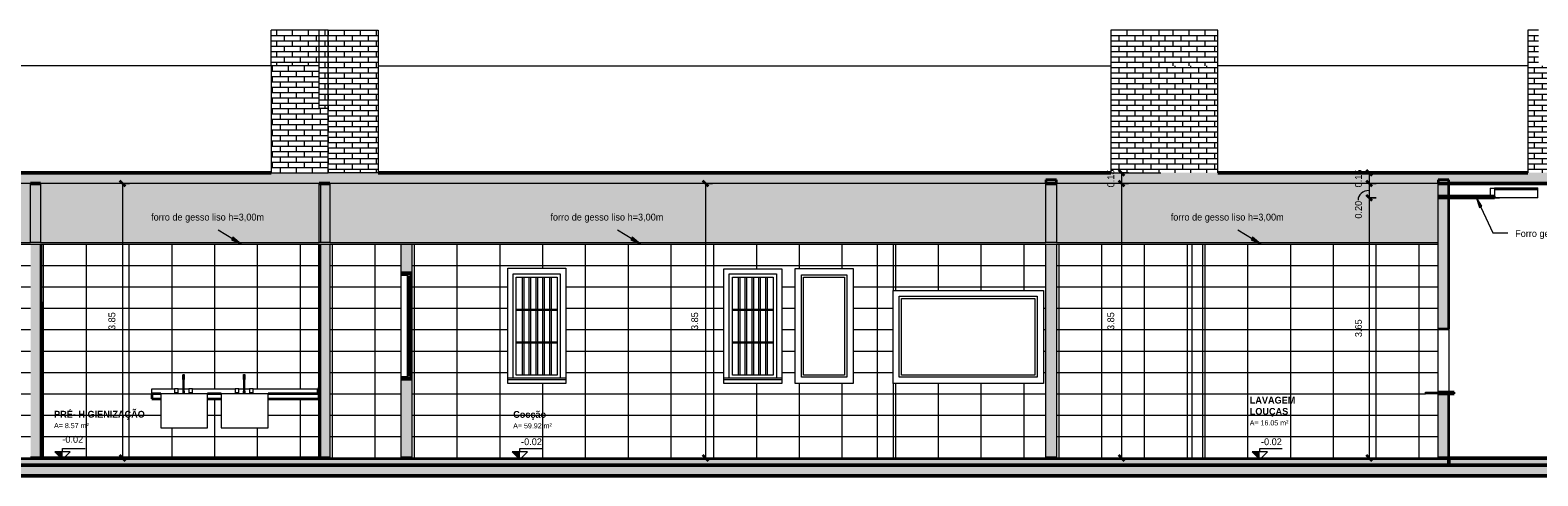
# Model space of a CAD drawing. Header units: metres. Extents: x -29 to 486, y -1 to 6.
# Tile 145 of 165: x 184 to 205, y 0 to 6. Entities that reach past the tile are written whole.
import ezdxf

# ---------------------------------------------------------------- set-up
doc = ezdxf.new("R2010")
doc.units = ezdxf.units.M
for name, color, linetype, lineweight in [('A-ANNO-DIMS', 4, 'Continuous', 18), ('A-ANNO-DIMS-50', 211, 'Continuous', 9), ('A-AREA-IDEN', 2, 'Continuous', 9), ('A-CLNG', 13, 'Continuous', 18), ('A-CLNG-PATT', 13, 'Continuous', 35), ('A-DETL', 90, 'Continuous', 18), ('A-DETL-GENF', 92, 'Continuous', 18), ('A-DETL-THIN', 151, 'Continuous', 18), ('A-DOOR', 31, 'Continuous', 18), ('A-DOOR-FRAM', 31, 'Continuous', 18), ('A-FLOR', 192, 'Continuous', 18), ('A-FLOR-MCUT', 51, 'Continuous', 18), ('A-FLOR-PATT', 8, 'Continuous', 50), ('A-GENM', 13, 'Continuous', 18), ('A-GLAZ', 151, 'Continuous', 18), ('A-WALL', 113, 'Continuous', 18), ('A-WALL-PATT', 111, 'Continuous', 35), ('E-LITE-EQPM', 33, 'Continuous', 9), ('G-ANNO-DIMS', 111, 'Continuous', 9), ('G-ANNO-TEXT', 231, 'Continuous', 9), ('P-SANR-FIXT', 6, 'Continuous', 18)]:
    doc.layers.add(name, color=color, linetype=linetype, lineweight=lineweight)
doc.styles.add('Century Gothic', font='GOTHIC.TTF', dxfattribs={"height": 0.071856})
doc.styles.add('Century Gothic_1', font='GOTHIC.TTF', dxfattribs={"height": 0.095807})
doc.styles.add('Century Gothic_B', font='GOTHICB.TTF', dxfattribs={"height": 0.095741})
doc.dimstyles.new('Diagonal_-_2MM_Century_Gothic_-_M_2', dxfattribs={"dimscale": 0.3048, "dimtxt": 0.1, "dimasz": 0.246063, "dimexe": 0.032808, "dimexo": 0.0625, "dimgap": 0.246063, "dimtad": 1, "dimrnd": 0.01, "dimzin": 0, "dimdsep": 46, "dimtxsty": 'Century Gothic_1', "dimblk1": 'OBLIQUE', "dimblk2": 'OBLIQUE', "dimsah": 1, "dimcen": 0.09, "dimdle": 0.032808, "dimazin": 0, "dimtfac": 1, "dimtdec": 4, "dimtix": 1, "dimtmove": 0, "dimatfit": 3, "dimfxl": 0.328084, "dimfxlon": 1, "dimtvp": 1, "dimtolj": 1, "dimtzin": 0, "dimarcsym": 2})
doc.dimstyles.new('Diagonal_-_2MM_Century_Gothic_-_M_2_1', dxfattribs={"dimscale": 0.3048, "dimtxt": 0.1, "dimasz": 0.246063, "dimexe": 0.032808, "dimexo": 0.0625, "dimgap": 0.246063, "dimtad": 1, "dimrnd": 0.01, "dimzin": 0, "dimdsep": 46, "dimtxsty": 'Century Gothic_1', "dimblk1": 'OBLIQUE', "dimblk2": 'OBLIQUE', "dimsah": 1, "dimcen": 0.09, "dimdle": 0.032808, "dimazin": 0, "dimtfac": 1, "dimtdec": 4, "dimtix": 1, "dimtmove": 1, "dimatfit": 3, "dimfxl": 0.328084, "dimfxlon": 1, "dimtvp": 1, "dimtolj": 1, "dimtzin": 0, "dimarcsym": 2})
pattern_1 = [(0, (-13.215, 0), (0, 0.075), []), (90, (-13.215, 0), (-0.112, 0.075), [0.075, -0.075])]
pattern_2 = [(0, (4.536, 3.3), (0, 0.3), []), (90, (4.536, 3.3), (-0.6, 4e-17), [])]
pattern_3 = [(0, (4.536, 2.85), (0, 0.075), []), (90, (4.536, 2.85), (-0.112, 0.075), [0.075, -0.075])]

# ---------------------------------------------------------------- blocks, each defined once
blk = doc.blocks.new('Luminária comercial - Parabólica quadrada - 0600x0600 mm_2 Lâmpadas_ - 120V-V109-Corte DD')
at = {"layer": 'E-LITE-EQPM', "lineweight": 18}
for p, q in [((27.006, 3.79), (27.615, 3.79)), ((27.006, 3.79), (27.006, 3.764)), ((27.006, 3.764), (27.615, 3.764)), ((27.006, 3.764), (27.006, 3.65)), ((27.615, 3.764), (27.006, 3.764)), ((27.615, 3.65), (27.006, 3.65)), ((27.615, 3.764), (27.615, 3.79)), ((27.615, 3.65), (27.615, 3.764))]:
    blk.add_line(p, q, dxfattribs=at)
blk = doc.blocks.new('Iluminação embutida - Simples - 160 x 160 x 136mm-2090360-Corte DD')
at = {"layer": 'E-LITE-EQPM', "lineweight": 18}
for p, q in [((3.778, 3.65), (3.778, 3.645)), ((3.938, 3.645), (3.778, 3.645)), ((3.806, 3.784), (3.806, 3.67)), ((3.806, 3.784), (3.866, 3.784)), ((3.808, 3.786), (3.808, 3.784)), ((3.808, 3.786), (3.866, 3.786)), ((3.938, 3.645), (3.938, 3.65))]:
    blk.add_line(p, q, dxfattribs=at)
blk = doc.blocks.new('Casement w Mullions-Number_0002 - _JANELA 2-2379083-Corte DD')
at = {"layer": 'A-GLAZ'}
for p, q in [((-4.483, 2.268), (-2.546, 2.268)), ((-4.483, 1.132), (-4.483, 2.268)), ((-4.451, 2.236), (-2.578, 2.236)), ((-4.451, 1.163), (-4.451, 2.236)), ((-2.578, 2.236), (-2.578, 1.163)), ((-2.546, 2.268), (-2.546, 1.132)), ((-2.546, 1.132), (-4.483, 1.132)), ((-2.578, 1.163), (-4.451, 1.163))]:
    blk.add_line(p, q, dxfattribs=at)
blk = doc.blocks.new('M_Sink Kitchen-Single - 760 x 535mm-2580743-Corte DD')
at = {"layer": 'P-SANR-FIXT'}
for p, q in [((-13.678, 1.1), (-13.678, 0.938)), ((-13.678, 1.1), (-13.678, 1.065)), ((-13.668, 1.065), (-13.677, 1.065)), ((-13.659, 1.065), (-13.668, 1.065)), ((-13.659, 0.938), (-13.659, 1.1)), ((-13.659, 1.065), (-13.659, 1.1)), ((-13.988, 0.9), (-13.988, 0.423)), ((-13.931, 0.9), (-13.988, 0.9)), ((-13.389, 0.9), (-13.931, 0.9)), ((-13.794, 0.976), (-13.794, 0.913)), ((-13.794, 0.976), (-13.743, 0.976)), ((-13.743, 0.913), (-13.794, 0.913)), ((-13.743, 0.913), (-13.743, 0.976)), ((-13.681, 0.938), (-13.681, 0.913)), ((-13.681, 0.938), (-13.656, 0.938)), ((-13.656, 0.913), (-13.681, 0.913)), ((-13.656, 0.913), (-13.656, 0.938)), ((-13.594, 0.976), (-13.594, 0.913)), ((-13.594, 0.976), (-13.543, 0.976)), ((-13.543, 0.913), (-13.594, 0.913)), ((-13.543, 0.913), (-13.543, 0.976)), ((-13.332, 0.9), (-13.389, 0.9)), ((-13.332, 0.423), (-13.332, 0.9)), ((-13.988, 0.423), (-13.931, 0.423)), ((-13.931, 0.423), (-13.389, 0.423)), ((-13.389, 0.423), (-13.332, 0.423))]:
    blk.add_line(p, q, dxfattribs=at)
at = {"layer": 'P-SANR-FIXT', "flags": 128}
for points in [[(-13.678, 1.164), (-13.678, 1.164), (-13.678, 1.164), (-13.678, 1.165), (-13.678, 1.165), (-13.678, 1.165), (-13.677, 1.166), (-13.677, 1.166), (-13.677, 1.167), (-13.677, 1.167), (-13.677, 1.167), (-13.677, 1.168), (-13.677, 1.168), (-13.676, 1.168), (-13.676, 1.169), (-13.676, 1.169), (-13.676, 1.169), (-13.676, 1.17), (-13.675, 1.17), (-13.675, 1.17), (-13.675, 1.17), (-13.675, 1.171), (-13.674, 1.171), (-13.674, 1.171), (-13.674, 1.171), (-13.673, 1.172), (-13.673, 1.172), (-13.673, 1.172), (-13.672, 1.172), (-13.672, 1.172), (-13.672, 1.172), (-13.671, 1.173), (-13.671, 1.173), (-13.671, 1.173), (-13.67, 1.173), (-13.67, 1.173), (-13.669, 1.173), (-13.669, 1.173), (-13.669, 1.173), (-13.668, 1.173), (-13.668, 1.173)], [(-13.678, 1.1), (-13.678, 1.103), (-13.678, 1.105), (-13.678, 1.108), (-13.678, 1.11), (-13.678, 1.113), (-13.678, 1.115), (-13.678, 1.118), (-13.678, 1.12), (-13.678, 1.122), (-13.678, 1.125), (-13.678, 1.127), (-13.678, 1.129), (-13.678, 1.132), (-13.678, 1.134), (-13.678, 1.136), (-13.678, 1.138), (-13.678, 1.14), (-13.678, 1.142), (-13.678, 1.144), (-13.678, 1.146), (-13.678, 1.147), (-13.678, 1.149), (-13.678, 1.151), (-13.678, 1.152), (-13.678, 1.153), (-13.678, 1.155), (-13.678, 1.156), (-13.678, 1.157), (-13.678, 1.158), (-13.678, 1.159), (-13.678, 1.16), (-13.678, 1.161), (-13.678, 1.162), (-13.678, 1.162), (-13.678, 1.163), (-13.678, 1.163), (-13.678, 1.163), (-13.678, 1.163), (-13.678, 1.164), (-13.678, 1.164)], [(-13.678, 1.164), (-13.678, 1.163), (-13.678, 1.163), (-13.678, 1.163), (-13.678, 1.163), (-13.678, 1.162), (-13.678, 1.162), (-13.678, 1.161), (-13.678, 1.16), (-13.678, 1.159), (-13.678, 1.159), (-13.678, 1.157), (-13.678, 1.156), (-13.678, 1.155), (-13.678, 1.154), (-13.678, 1.152), (-13.678, 1.151), (-13.678, 1.149), (-13.678, 1.148), (-13.678, 1.146), (-13.678, 1.144), (-13.678, 1.142), (-13.678, 1.14), (-13.678, 1.138), (-13.678, 1.136), (-13.678, 1.134), (-13.678, 1.132), (-13.678, 1.13), (-13.678, 1.128), (-13.678, 1.125), (-13.678, 1.123), (-13.678, 1.121), (-13.678, 1.118), (-13.678, 1.116), (-13.678, 1.113), (-13.678, 1.111), (-13.678, 1.108), (-13.678, 1.106), (-13.678, 1.103), (-13.678, 1.101), (-13.678, 1.1)], [(-13.668, 1.173), (-13.668, 1.173), (-13.667, 1.173), (-13.667, 1.173), (-13.667, 1.173), (-13.666, 1.173), (-13.666, 1.173), (-13.666, 1.173), (-13.665, 1.173), (-13.665, 1.172), (-13.664, 1.172), (-13.664, 1.172), (-13.664, 1.172), (-13.663, 1.172), (-13.663, 1.172), (-13.663, 1.171), (-13.663, 1.171), (-13.662, 1.171), (-13.662, 1.171), (-13.662, 1.17), (-13.661, 1.17), (-13.661, 1.17), (-13.661, 1.17), (-13.661, 1.169), (-13.66, 1.169), (-13.66, 1.169), (-13.66, 1.168), (-13.66, 1.168), (-13.66, 1.168), (-13.659, 1.167), (-13.659, 1.167), (-13.659, 1.167), (-13.659, 1.166), (-13.659, 1.166), (-13.659, 1.166), (-13.659, 1.165), (-13.659, 1.165), (-13.659, 1.164), (-13.659, 1.164), (-13.659, 1.164), (-13.659, 1.164)], [(-13.659, 1.164), (-13.659, 1.163), (-13.659, 1.163), (-13.659, 1.163), (-13.659, 1.163), (-13.659, 1.162), (-13.659, 1.162), (-13.659, 1.161), (-13.659, 1.16), (-13.659, 1.159), (-13.659, 1.159), (-13.659, 1.157), (-13.659, 1.156), (-13.659, 1.155), (-13.659, 1.154), (-13.659, 1.152), (-13.659, 1.151), (-13.659, 1.149), (-13.659, 1.148), (-13.659, 1.146), (-13.659, 1.144), (-13.659, 1.142), (-13.659, 1.14), (-13.659, 1.138), (-13.659, 1.136), (-13.659, 1.134), (-13.659, 1.132), (-13.659, 1.13), (-13.659, 1.128), (-13.659, 1.125), (-13.659, 1.123), (-13.659, 1.121), (-13.659, 1.118), (-13.659, 1.116), (-13.659, 1.113), (-13.659, 1.111), (-13.659, 1.108), (-13.659, 1.106), (-13.659, 1.103), (-13.659, 1.101), (-13.659, 1.1)], [(-13.659, 1.1), (-13.659, 1.103), (-13.659, 1.105), (-13.659, 1.108), (-13.659, 1.11), (-13.659, 1.113), (-13.659, 1.115), (-13.659, 1.118), (-13.659, 1.12), (-13.659, 1.122), (-13.659, 1.125), (-13.659, 1.127), (-13.659, 1.129), (-13.659, 1.132), (-13.659, 1.134), (-13.659, 1.136), (-13.659, 1.138), (-13.659, 1.14), (-13.659, 1.142), (-13.659, 1.144), (-13.659, 1.146), (-13.659, 1.147), (-13.659, 1.149), (-13.659, 1.151), (-13.659, 1.152), (-13.659, 1.153), (-13.659, 1.155), (-13.659, 1.156), (-13.659, 1.157), (-13.659, 1.158), (-13.659, 1.159), (-13.659, 1.16), (-13.659, 1.161), (-13.659, 1.162), (-13.659, 1.162), (-13.659, 1.163), (-13.659, 1.163), (-13.659, 1.163), (-13.659, 1.163), (-13.659, 1.164), (-13.659, 1.164)]]:
    blk.add_lwpolyline(points, dxfattribs=at)
blk = doc.blocks.new('Generic Models 14 - Generic Models 28-2395319-Corte DD')
at = {"layer": 'A-GENM', "lineweight": 35}
for p, q in [((-14.837, 0.9), (-14.965, 0.9)), ((-14.965, 0.9), (-14.965, 0.83)), ((-13.988, 0.9), (-14.182, 0.9)), ((-12.615, 0.9), (-13.332, 0.9)), ((-12.615, 0.83), (-12.615, 0.9)), ((-14.965, 0.83), (-14.837, 0.83)), ((-14.182, 0.83), (-13.988, 0.83)), ((-13.332, 0.83), (-12.615, 0.83))]:
    blk.add_line(p, q, dxfattribs=at)
blk = doc.blocks.new('Modelos genéricos 5 - Modelos genéricos 40-2395855-Corte DD')
at = {"layer": 'A-GENM'}
for p, q in [((-14.965, 0.97), (-14.643, 0.97)), ((-14.965, 0.9), (-14.965, 0.97)), ((-14.592, 0.97), (-14.527, 0.97)), ((-14.508, 0.97), (-14.443, 0.97)), ((-14.392, 0.97), (-13.794, 0.97)), ((-13.743, 0.97), (-13.678, 0.97)), ((-13.659, 0.97), (-13.594, 0.97)), ((-13.543, 0.97), (-12.635, 0.97))]:
    blk.add_line(p, q, dxfattribs=at)
at = {"layer": 'A-GENM', "lineweight": 35}
for p, q in [((-12.615, 0.97), (-12.635, 0.97)), ((-12.635, 0.97), (-12.635, 0.9)), ((-12.635, 0.9), (-12.615, 0.9)), ((-12.615, 0.9), (-12.615, 0.97))]:
    blk.add_line(p, q, dxfattribs=at)
blk = doc.blocks.new('Generic Models 25 - Generic Models 28-2439898-Corte DD')
at = {"layer": 'A-GENM', "lineweight": 35}
for p, q in [((3.3, 0.922), (3.075, 0.922)), ((3.075, 0.9), (3.3, 0.9)), ((3.3, 0.9), (3.3, 0.922))]:
    blk.add_line(p, q, dxfattribs=at)
blk = doc.blocks.new('Casement w Mullions-Number_0002 - _JANELA 5-2405608-Corte DD')
at = {"layer": 'A-GLAZ'}
for p, q in [((-5.853, 1.132), (-5.853, 2.568)), ((-5.853, 2.568), (-5.216, 2.568)), ((-5.216, 2.568), (-5.216, 1.132)), ((-5.821, 1.163), (-5.821, 2.536)), ((-5.821, 2.536), (-5.248, 2.536)), ((-5.248, 2.536), (-5.248, 1.163)), ((-5.216, 1.132), (-5.853, 1.132)), ((-5.248, 1.163), (-5.821, 1.163))]:
    blk.add_line(p, q, dxfattribs=at)
blk = doc.blocks.new('Casement w Mullions-Number_0002 - _JANELA 5-2627089-Corte DD')
at = {"layer": 'A-GLAZ'}
for p, q in [((-6.866, 2.581), (-6.204, 2.581)), ((-6.866, 1.119), (-6.866, 2.581)), ((-6.204, 2.581), (-6.204, 1.119)), ((-6.821, 1.163), (-6.821, 2.536)), ((-6.821, 2.536), (-6.248, 2.536)), ((-6.735, 2.536), (-6.716, 2.536)), ((-6.735, 1.163), (-6.735, 2.536)), ((-6.716, 2.536), (-6.716, 1.163)), ((-6.64, 2.536), (-6.621, 2.536)), ((-6.64, 1.163), (-6.64, 2.536)), ((-6.621, 2.536), (-6.621, 1.163)), ((-6.544, 2.536), (-6.525, 2.536)), ((-6.544, 1.163), (-6.544, 2.536)), ((-6.525, 2.536), (-6.525, 1.163)), ((-6.449, 2.536), (-6.43, 2.536)), ((-6.449, 1.163), (-6.449, 2.536)), ((-6.43, 2.536), (-6.43, 1.163)), ((-6.353, 2.536), (-6.334, 2.536)), ((-6.353, 1.163), (-6.353, 2.536)), ((-6.334, 2.536), (-6.334, 1.163)), ((-6.248, 2.536), (-6.248, 1.163)), ((-6.821, 2.088), (-6.248, 2.088)), ((-6.821, 2.069), (-6.821, 2.088)), ((-6.248, 2.069), (-6.821, 2.069)), ((-6.248, 2.088), (-6.248, 2.069)), ((-6.821, 1.631), (-6.248, 1.631)), ((-6.821, 1.612), (-6.821, 1.631)), ((-6.248, 1.612), (-6.821, 1.612)), ((-6.248, 1.631), (-6.248, 1.612)), ((-6.128, 1.119), (-6.942, 1.119)), ((-6.942, 1.1), (-6.128, 1.1)), ((-6.248, 1.163), (-6.821, 1.163)), ((-6.716, 1.163), (-6.735, 1.163)), ((-6.621, 1.163), (-6.64, 1.163)), ((-6.525, 1.163), (-6.544, 1.163)), ((-6.43, 1.163), (-6.449, 1.163)), ((-6.334, 1.163), (-6.353, 1.163))]:
    blk.add_line(p, q, dxfattribs=at)
blk = doc.blocks.new('Casement w Mullions-Number_0002 - _JANELA 5-V112-Corte DD')
at = {"layer": 'A-GLAZ', "lineweight": 25}
for p, q in [((-11.379, 2.6), (-11.465, 2.6)), ((-11.465, 2.568), (-11.379, 2.568)), ((-11.379, 2.568), (-11.379, 2.6)), ((-11.379, 2.6), (-11.379, 2.581)), ((-11.315, 2.6), (-11.379, 2.6)), ((-11.335, 2.581), (-11.379, 2.581)), ((-11.379, 2.581), (-11.379, 2.536)), ((-11.379, 2.581), (-11.315, 2.581)), ((-11.335, 2.536), (-11.335, 2.581)), ((-11.379, 2.536), (-11.335, 2.536)), ((-11.35, 2.536), (-11.363, 2.536)), ((-11.363, 2.536), (-11.363, 1.163)), ((-11.35, 1.163), (-11.35, 2.536)), ((-11.354, 2.088), (-11.354, 2.069)), ((-11.335, 2.088), (-11.354, 2.088)), ((-11.354, 2.069), (-11.335, 2.069)), ((-11.335, 2.069), (-11.335, 2.088)), ((-11.354, 1.631), (-11.354, 1.612)), ((-11.335, 1.631), (-11.354, 1.631)), ((-11.354, 1.612), (-11.335, 1.612)), ((-11.335, 1.612), (-11.335, 1.631)), ((-11.379, 1.132), (-11.465, 1.132)), ((-11.465, 1.1), (-11.379, 1.1)), ((-11.335, 1.163), (-11.379, 1.163)), ((-11.379, 1.163), (-11.379, 1.119)), ((-11.379, 1.1), (-11.379, 1.132)), ((-11.379, 1.119), (-11.335, 1.119)), ((-11.379, 1.119), (-11.379, 1.1)), ((-11.315, 1.119), (-11.379, 1.119)), ((-11.379, 1.1), (-11.315, 1.1)), ((-11.363, 1.163), (-11.35, 1.163)), ((-11.335, 1.119), (-11.335, 1.163))]:
    blk.add_line(p, q, dxfattribs=at)
at = {"layer": 'A-GLAZ'}
for p, q in [((-11.379, 1.163), (-11.379, 2.536)), ((-11.335, 2.536), (-11.335, 2.088)), ((-11.335, 2.069), (-11.335, 1.631)), ((-11.335, 1.612), (-11.335, 1.163))]:
    blk.add_line(p, q, dxfattribs=at)
blk = doc.blocks.new('M_Bifold-2 Panel - 0915 x 2134mm-2540479-Corte DD')
at = {"layer": 'A-DOOR-FRAM', "lineweight": 25}
for p, q in [((-16.49, 2.176), (-16.515, 2.176)), ((-16.515, 2.176), (-16.515, 0)), ((-16.49, 0), (-16.49, 2.176)), ((-16.515, 0), (-16.49, 0))]:
    blk.add_line(p, q, dxfattribs=at)
blk = doc.blocks.new('Elevações de ponto - M_Cota de elevação - Exterior preenchido-23614-Corte DD')
at = {"layer": 'G-ANNO-DIMS'}
blk.add_hatch(color=256, dxfattribs=at).paths.add_polyline_path([(-20.419, 0.088), (-20.311, -0.02), (-20.311, 0.088)], flags=0)
for p, q in [((-20.419, 0.088), (-20.311, -0.02)), ((-20.203, 0.088), (-20.419, 0.088)), ((-20.311, 0.133), (-19.996, 0.133)), ((-20.311, 0.088), (-20.311, 0.133)), ((-20.311, -0.02), (-20.203, 0.088))]:
    blk.add_line(p, q, dxfattribs=at)
blk = doc.blocks.new('DIMBLOCK19-Corte DD')
at = {"layer": 'A-ANNO-DIMS-50', "lineweight": 35, "transparency": 16777216}
for p, q in [((193.165, 3.85), (193.128, 3.887)), ((193.165, 3.85), (193.203, 3.812)), ((193.165, 0), (193.128, 0.038)), ((193.165, 0), (193.203, -0.038))]:
    blk.add_line(p, q, dxfattribs=at)
at = {"layer": 'A-ANNO-DIMS-50', "transparency": 16777216}
for p, q in [((193.265, 3.85), (193.155, 3.85)), ((193.165, 3.86), (193.165, -0.01)), ((193.165, 3.85), (193.265, 3.85)), ((193.265, 0), (193.155, 0)), ((193.165, 0), (193.265, 0))]:
    blk.add_line(p, q, dxfattribs=at)
at = {"layer": 'A-ANNO-DIMS-50', "color": 0, "transparency": 16777216, "insert": (192.968, 1.795), "char_height": 0.0958, "width": 0.31238, "attachment_point": 1, "rotation": 90, "line_spacing_factor": 0.984117, "style": 'Century Gothic_1'}
blk.add_mtext('3.85', dxfattribs=at)
blk = doc.blocks.new('_Oblique')
at = {"color": 0, "linetype": 'ByBlock', "lineweight": -2}
blk.add_line((-0.5, -0.5), (0.5, 0.5), dxfattribs=at)
blk = doc.blocks.new('DIMBLOCK20-Corte DD')
at = {"layer": 'A-ANNO-DIMS-50', "lineweight": 35, "transparency": 16777216}
for p, q in [((202.474, 4), (202.437, 4.037)), ((202.474, 3.85), (202.437, 3.887)), ((202.474, 4), (202.512, 3.962)), ((202.474, 3.85), (202.512, 3.812))]:
    blk.add_line(p, q, dxfattribs=at)
at = {"layer": 'A-ANNO-DIMS-50', "transparency": 16777216}
for p, q in [((202.574, 4), (202.464, 4)), ((202.574, 3.85), (202.464, 3.85)), ((202.474, 4.01), (202.474, 3.85)), ((202.474, 4), (202.574, 4)), ((202.474, 3.85), (202.574, 3.85))]:
    blk.add_line(p, q, dxfattribs=at)
at = {"layer": 'A-ANNO-DIMS-50', "color": 0, "transparency": 16777216, "insert": (202.277, 3.795), "char_height": 0.0958, "width": 0.31238, "attachment_point": 1, "rotation": 90, "line_spacing_factor": 0.984117, "style": 'Century Gothic_1'}
blk.add_mtext('0.15', dxfattribs=at)
blk = doc.blocks.new('DIMBLOCK21-Corte DD')
at = {"layer": 'A-ANNO-DIMS-50', "lineweight": 35, "transparency": 16777216}
for p, q in [((202.474, 3.85), (202.437, 3.887)), ((202.474, 3.85), (202.512, 3.812)), ((202.474, 3.65), (202.437, 3.688)), ((202.474, 3.65), (202.512, 3.612))]:
    blk.add_line(p, q, dxfattribs=at)
at = {"layer": 'A-ANNO-DIMS-50', "transparency": 16777216}
for p, q in [((202.574, 3.85), (202.464, 3.85)), ((202.474, 3.85), (202.474, 3.65)), ((202.474, 3.85), (202.574, 3.85)), ((202.574, 3.65), (202.464, 3.65)), ((202.474, 3.65), (202.574, 3.65))]:
    blk.add_line(p, q, dxfattribs=at)
blk.add_ellipse((202.474, 3.617), major_axis=(0.154, 0), ratio=0.863846, start_param=1.570796, end_param=3.141593, dxfattribs=at)
at = {"layer": 'A-ANNO-DIMS-50', "color": 0, "transparency": 16777216, "insert": (202.277, 3.357), "char_height": 0.0958, "width": 0.31238, "attachment_point": 1, "rotation": 90, "line_spacing_factor": 0.984117, "style": 'Century Gothic_1'}
blk.add_mtext('0.20', dxfattribs=at)
blk = doc.blocks.new('DIMBLOCK22-Corte DD')
at = {"layer": 'A-ANNO-DIMS-50', "lineweight": 35, "transparency": 16777216}
for p, q in [((202.474, 3.65), (202.437, 3.688)), ((202.474, 3.65), (202.512, 3.612)), ((202.474, 0), (202.437, 0.038)), ((202.474, 0), (202.512, -0.038))]:
    blk.add_line(p, q, dxfattribs=at)
at = {"layer": 'A-ANNO-DIMS-50', "transparency": 16777216}
for p, q in [((202.574, 3.65), (202.464, 3.65)), ((202.474, 3.65), (202.474, -0.01)), ((202.474, 3.65), (202.574, 3.65)), ((202.574, 0), (202.464, 0)), ((202.474, 0), (202.574, 0))]:
    blk.add_line(p, q, dxfattribs=at)
at = {"layer": 'A-ANNO-DIMS-50', "color": 0, "transparency": 16777216, "insert": (202.277, 1.695), "char_height": 0.0958, "width": 0.31238, "attachment_point": 1, "rotation": 90, "line_spacing_factor": 0.984117, "style": 'Century Gothic_1'}
blk.add_mtext('3.65', dxfattribs=at)
blk = doc.blocks.new('DIMBLOCK36-Corte DD')
at = {"layer": 'A-ANNO-DIMS-50', "lineweight": 35, "transparency": 16777216}
for p, q in [((199.001, 4), (198.964, 4.037)), ((199.001, 3.85), (198.964, 3.887)), ((199.001, 4), (199.039, 3.962)), ((199.001, 3.85), (199.039, 3.812))]:
    blk.add_line(p, q, dxfattribs=at)
at = {"layer": 'A-ANNO-DIMS-50', "transparency": 16777216}
for p, q in [((199.101, 4), (198.991, 4)), ((199.101, 3.85), (198.991, 3.85)), ((199.001, 4.01), (199.001, 3.85)), ((199.001, 4), (199.101, 4)), ((199.001, 3.85), (199.101, 3.85))]:
    blk.add_line(p, q, dxfattribs=at)
at = {"layer": 'A-ANNO-DIMS-50', "color": 0, "transparency": 16777216, "insert": (198.804, 3.795), "char_height": 0.0958, "width": 0.31238, "attachment_point": 1, "rotation": 90, "line_spacing_factor": 0.984117, "style": 'Century Gothic_1'}
blk.add_mtext('0.15', dxfattribs=at)
blk = doc.blocks.new('DIMBLOCK37-Corte DD')
at = {"layer": 'A-ANNO-DIMS-50', "lineweight": 35, "transparency": 16777216}
for p, q in [((199.001, 3.85), (198.964, 3.887)), ((199.001, 3.85), (199.039, 3.812)), ((199.001, 0), (198.964, 0.038)), ((199.001, 0), (199.039, -0.038))]:
    blk.add_line(p, q, dxfattribs=at)
at = {"layer": 'A-ANNO-DIMS-50', "transparency": 16777216}
for p, q in [((199.101, 3.85), (198.991, 3.85)), ((199.001, 3.85), (199.001, -0.01)), ((199.001, 3.85), (199.101, 3.85)), ((199.101, 0), (198.991, 0)), ((199.001, 0), (199.101, 0))]:
    blk.add_line(p, q, dxfattribs=at)
at = {"layer": 'A-ANNO-DIMS-50', "color": 0, "transparency": 16777216, "insert": (198.804, 1.795), "char_height": 0.0958, "width": 0.31238, "attachment_point": 1, "rotation": 90, "line_spacing_factor": 0.984117, "style": 'Century Gothic_1'}
blk.add_mtext('3.85', dxfattribs=at)
blk = doc.blocks.new('DIMBLOCK40-Corte DD')
at = {"layer": 'A-ANNO-DIMS-50', "lineweight": 35, "transparency": 16777216}
for p, q in [((184.991, 3.85), (184.954, 3.887)), ((184.991, 3.85), (185.029, 3.812)), ((184.991, 0), (184.954, 0.038)), ((184.991, 0), (185.029, -0.038))]:
    blk.add_line(p, q, dxfattribs=at)
at = {"layer": 'A-ANNO-DIMS-50', "transparency": 16777216}
for p, q in [((185.091, 3.85), (184.981, 3.85)), ((184.991, 3.86), (184.991, -0.01)), ((184.991, 3.85), (185.091, 3.85)), ((185.091, 0), (184.981, 0)), ((184.991, 0), (185.091, 0))]:
    blk.add_line(p, q, dxfattribs=at)
at = {"layer": 'A-ANNO-DIMS-50', "color": 0, "transparency": 16777216, "insert": (184.794, 1.795), "char_height": 0.0958, "width": 0.31238, "attachment_point": 1, "rotation": 90, "line_spacing_factor": 0.984117, "style": 'Century Gothic_1'}
blk.add_mtext('3.85', dxfattribs=at)

msp = doc.modelspace()

# ---------------------------------------------------------------- hatches: boundary and pattern name
at = {"layer": 'A-CLNG-PATT', "lineweight": 18}
h = msp.add_hatch(color=256, dxfattribs=at)
h.paths.add_polyline_path([(204.204, 3.65), (204.231, 3.65), (204.231, 3.67), (203.591, 3.67), (203.591, 3.65), (204.094, 3.65)], flags=0)
h.paths.add_polyline_path([(229.174, 3.65), (229.451, 3.65), (229.451, 3.67), (228.606, 3.67), (228.606, 3.65), (228.646, 3.65)], flags=0)
at = {"layer": 'A-DETL-GENF'}
h = msp.add_hatch(dxfattribs=at)
h.set_pattern_fill('FP_80', style=0, pattern_type=2)
h.set_pattern_definition(pattern_3)
h.paths.add_polyline_path([(188.426, 4), (188.576, 4), (188.576, 6), (187.876, 6), (187.876, 4), (188.026, 4)], flags=0)
h = msp.add_hatch(dxfattribs=at)
h.set_pattern_fill('FP_80', style=0, pattern_type=2)
h.set_pattern_definition(pattern_3)
h.paths.add_polyline_path([(199.551, 4), (199.551, 6), (198.851, 6), (198.851, 4), (199.401, 4)], flags=0)
h.paths.add_polyline_path([(206.201, 4), (206.201, 6), (205.361, 6), (205.361, 4)], flags=0)
h.paths.add_polyline_path([(204.701, 5.5), (204.851, 5.5), (204.851, 6), (204.701, 6)], flags=0)
h.paths.add_polyline_path([(200.351, 5.5), (200.351, 6), (200.201, 6), (200.201, 5.5), (200.338, 5.5)], flags=0)
h = msp.add_hatch(dxfattribs=at)
h.set_pattern_fill('FP_82', style=0, pattern_type=2)
h.set_pattern_definition([(0, (4.536, 2.875), (0, 0.075), []), (90, (4.536, 2.875), (-0.112, 0.075), [0.075, -0.075])])
h.paths.add_polyline_path([(187.726, 4), (187.876, 4), (187.876, 4.9), (187.751, 4.9), (187.751, 5.5), (187.076, 5.5), (187.076, 4), (187.601, 4)], flags=0)
h = msp.add_hatch(dxfattribs=at)
h.set_pattern_fill('FP_81', style=0, pattern_type=2)
h.set_pattern_definition([(0, (4.424, 2.925), (0, 0.075), []), (90, (4.424, 2.925), (-0.112, 0.075), [0.075, -0.075])])
h.paths.add_polyline_path([(200.351, 4), (200.351, 5.5), (199.551, 5.5), (199.551, 4), (200.201, 4)], flags=0)
h.paths.add_polyline_path([(205.361, 4), (205.361, 5.5), (204.701, 5.5), (204.701, 4), (205.291, 4)], flags=0)
h = msp.add_hatch(color=7, dxfattribs=at)
h.paths.add_polyline_path([(195.342, 3.02), (197.941, 3.02), (197.941, 3.85), (187.901, 3.85), (187.901, 3.02), (195.31, 3.02)], flags=0)
h.paths.add_polyline_path([(181.974, 3.02), (183.701, 3.02), (183.701, 3.85), (179.818, 3.85), (179.818, 3.02), (181.888, 3.02)], flags=0)
h.paths.add_polyline_path([(203.315, 3.02), (203.441, 3.02), (203.441, 3.85), (198.091, 3.85), (198.091, 3.02), (203.265, 3.02)], flags=0)
h.paths.add_polyline_path([(183.841, 3.02), (187.751, 3.02), (187.751, 3.85), (183.841, 3.85), (183.841, 3.595)], flags=0)
msp.add_hatch(color=1, dxfattribs=at).paths.add_polyline_path([(195.181, 3), (203.441, 3), (203.441, 3.02), (179.701, 3.02), (179.701, 3), (194.819, 3)], flags=0)
h = msp.add_hatch(dxfattribs=at)
h.set_pattern_fill('FP_79', color=55, style=0, pattern_type=2)
h.set_pattern_definition(pattern_2)
h.paths.add_polyline_path([(183.676, 0), (183.701, 0), (183.701, 3), (183.551, 3), (183.551, 0)], flags=0)
h = msp.add_hatch(dxfattribs=at)
h.set_pattern_fill('FP_77', color=254, style=0, pattern_type=2)
h.set_pattern_definition([(0, (3.735, 3), (0, 0.3), []), (90, (3.735, 3), (-0.6, 4e-17), [])])
h.paths.add_polyline_path([(188.426, 0), (188.901, 0), (188.901, 3), (187.901, 3), (187.901, 0)], flags=0)
h = msp.add_hatch(dxfattribs=at)
h.set_pattern_fill('FP_85', color=55, style=0, pattern_type=2)
h.set_pattern_definition([(0, (3.685, 3.3), (0, 0.3), []), (90, (3.685, 3.3), (-0.6, 4e-17), [])])
h.paths.add_polyline_path([(189.051, 0), (195.581, 0), (195.581, 3), (189.051, 3), (189.051, 0.703)], flags=0)
h.paths.add_polyline_path([(194.238, 1.043), (193.424, 1.043), (193.424, 2.653), (194.238, 2.653), (194.238, 1.055)], flags=0)
h.paths.add_polyline_path([(191.208, 1.043), (190.394, 1.043), (190.394, 2.661), (191.208, 2.661), (191.208, 1.1)], flags=0)
h.paths.add_polyline_path([(194.538, 1.043), (194.424, 1.043), (194.424, 2.657), (195.238, 2.657), (195.238, 1.043), (195.149, 1.043)], flags=0)
h = msp.add_hatch(dxfattribs=at)
h.set_pattern_fill('FP_79', color=254, style=0, pattern_type=2)
h.set_pattern_definition(pattern_2)
h.paths.add_polyline_path([(195.801, 0), (195.801, 3), (195.581, 3), (195.581, 0), (195.601, 0)], flags=0)
h = msp.add_hatch(dxfattribs=at)
h.set_pattern_fill('FP_86', color=254, style=0, pattern_type=2)
h.set_pattern_definition([(0, (3.835, 3.3), (0, 0.3), []), (90, (3.835, 3.3), (-0.6, 4e-17), [])])
h.paths.add_polyline_path([(195.801, 0), (197.941, 0), (197.941, 3), (195.801, 3), (195.801, 2.35), (197.908, 2.35), (197.908, 1.043), (195.801, 1.043), (195.801, 0.098)], flags=0)
h = msp.add_hatch(dxfattribs=at)
h.set_pattern_fill('FP_87', color=55, style=0, pattern_type=2)
h.set_pattern_definition([(0, (3.725, 3.6), (0, 0.3), []), (90, (3.725, 3.6), (-0.6, 4e-17), [])])
h.paths.add_polyline_path([(198.116, 0), (199.991, 0), (199.991, 3), (198.091, 3), (198.091, 0)], flags=0)
h = msp.add_hatch(dxfattribs=at)
h.set_pattern_fill('FP_84', color=55, style=0, pattern_type=2)
h.set_pattern_definition([(0, (4.575, 3.6), (0, 0.3), []), (90, (4.575, 3.6), (-0.6, 4e-17), [])])
h.paths.add_polyline_path([(199.991, 0), (200.141, 0), (200.141, 3), (199.991, 3), (199.991, 0.922)], flags=0)
h = msp.add_hatch(dxfattribs=at)
h.set_pattern_fill('FP_78', color=55, style=0, pattern_type=2)
h.set_pattern_definition([(0, (3.975, 3.6), (0, 0.3), []), (90, (3.975, 3.6), (-0.6, 4e-17), [])])
h.paths.add_polyline_path([(203.441, 0), (203.441, 0.9), (203.265, 0.9), (203.265, 0.922), (203.441, 0.922), (203.441, 3), (200.141, 3), (200.141, 0), (203.265, 0)], flags=0)
at = {"layer": 'A-FLOR-PATT', "lineweight": 18}
for points in [[(229.901, 3.85), (230.301, 3.85), (230.301, 4), (179.201, 4), (179.201, 3.85), (227.867, 3.85)], [(194.409, -0.25), (231.389, -0.25), (231.389, -0.1), (175.901, -0.1), (175.901, -0.25), (192.648, -0.25)], [(189.126, -0.1), (203.591, -0.1), (203.591, -0.02), (179.551, -0.02), (179.551, -0.1), (189.091, -0.1)], [(203.591, -0.1), (229.451, -0.1), (229.451, -0.02), (203.591, -0.02)]]:
    msp.add_hatch(color=256, dxfattribs=at).paths.add_polyline_path(points, flags=0)
at = {"layer": 'A-WALL-PATT', "lineweight": 18}
h = msp.add_hatch(dxfattribs=at)
h.set_pattern_fill('FP_67', color=256, style=0, pattern_type=2)
h.set_pattern_definition(pattern_1)
h.paths.add_polyline_path([(187.088, 5.5), (187.226, 5.5), (187.226, 6), (187.076, 6), (187.076, 5.5)], flags=0)
h = msp.add_hatch(dxfattribs=at)
h.set_pattern_fill('FP_67', color=256, style=0, pattern_type=2)
h.set_pattern_definition(pattern_1)
h.paths.add_polyline_path([(187.351, 5.5), (187.751, 5.5), (187.751, 6), (187.226, 6), (187.226, 5.5)], flags=0)
h = msp.add_hatch(dxfattribs=at)
h.set_pattern_fill('FP_66', color=256, style=0, pattern_type=2)
h.set_pattern_definition([(0, (-11.865, 0), (0, 0.075), []), (90, (-11.865, 0), (-0.112, 0.075), [0.075, -0.075])])
h.paths.add_polyline_path([(187.751, 4.9), (187.876, 4.9), (187.876, 6), (187.751, 6), (187.751, 5.048)], flags=0)
h = msp.add_hatch(dxfattribs=at)
h.set_pattern_fill('FP_65', color=256, style=0, pattern_type=2)
h.set_pattern_definition([(0, (-1.539, 0), (0, 0.075), []), (90, (-1.539, 0), (-0.112, 0.075), [0.075, -0.075])])
h.paths.add_polyline_path([(200.101, 5.5), (200.201, 5.5), (200.201, 6), (199.551, 6), (199.551, 5.5), (199.861, 5.5)], flags=0)
h = msp.add_hatch(color=256, dxfattribs=at)
h.paths.add_polyline_path([(183.851, 0), (183.851, 3), (183.701, 3), (183.701, 0), (183.843, 0)], flags=0)
h.paths.add_polyline_path([(183.701, 3.02), (183.841, 3.02), (183.841, 3.85), (183.701, 3.85)], flags=0)
at = {"layer": 'A-WALL-PATT'}
h = msp.add_hatch(color=256, dxfattribs=at)
h.paths.add_polyline_path([(187.771, 0), (187.771, 3), (187.751, 3), (187.751, 0)], flags=0)
h.paths.add_polyline_path([(187.771, 3.02), (187.771, 3.85), (187.751, 3.85), (187.751, 3.02)], flags=0)
at = {"layer": 'A-WALL-PATT', "lineweight": 18}
h = msp.add_hatch(color=256, dxfattribs=at)
h.paths.add_polyline_path([(187.801, 0), (187.901, 0), (187.901, 3), (187.771, 3), (187.771, 0)], flags=0)
h.paths.add_polyline_path([(187.771, 3.02), (187.901, 3.02), (187.901, 3.85), (187.771, 3.85), (187.771, 3.337)], flags=0)
h = msp.add_hatch(color=256, dxfattribs=at)
h.paths.add_polyline_path([(198.091, 0), (198.091, 3), (197.941, 3), (197.941, 0)], flags=0)
h.paths.add_polyline_path([(198.091, 3.02), (198.091, 3.85), (197.941, 3.85), (197.941, 3.02)], flags=0)
h = msp.add_hatch(color=256, dxfattribs=at)
h.paths.add_polyline_path([(203.591, 0), (203.591, 0.9), (203.441, 0.9), (203.441, 0)], flags=0)
h.paths.add_polyline_path([(203.441, 1.81), (203.591, 1.81), (203.591, 3.85), (203.441, 3.85), (203.441, 2.875)], flags=0)
h = msp.add_hatch(dxfattribs=at)
h.set_pattern_fill('FP_74', color=256, style=0, pattern_type=2)
h.set_pattern_definition([(0, (-13.515, 0.3), (0, 0.3), []), (90, (-13.515, 0.3), (-0.6, 4e-17), [])])
h.paths.add_polyline_path([(183.876, 0), (187.751, 0), (187.751, 0.83), (187.033, 0.83), (187.033, 0.423), (186.377, 0.423), (186.377, 0.83), (186.184, 0.83), (186.184, 0.423), (185.528, 0.423), (185.528, 0.83), (185.401, 0.83), (185.401, 0.97), (185.722, 0.97), (185.722, 0.976), (185.773, 0.976), (185.773, 0.97), (185.838, 0.97), (185.839, 1.166), (185.841, 1.17), (185.844, 1.172), (185.848, 1.173), (185.852, 1.172), (185.855, 1.169), (185.857, 1.166), (185.857, 1.154), (185.857, 1.14), (185.857, 1.11), (185.857, 1.065), (185.857, 0.97), (185.922, 0.97), (185.922, 0.976), (185.973, 0.976), (185.973, 0.97), (186.572, 0.97), (186.572, 0.976), (186.623, 0.976), (186.623, 0.97), (186.688, 0.97), (186.688, 1.166), (186.69, 1.17), (186.693, 1.172), (186.697, 1.173), (186.701, 1.172), (186.705, 1.169), (186.706, 1.166), (186.707, 1.154), (186.706, 1.14), (186.707, 1.11), (186.706, 1.065), (186.707, 0.97), (186.772, 0.97), (186.772, 0.976), (186.823, 0.976), (186.823, 0.97), (187.751, 0.97), (187.751, 3), (183.851, 3), (183.851, 2.176), (183.876, 2.176), (183.876, 0.703)], flags=0)
h = msp.add_hatch(color=256, dxfattribs=at)
h.paths.add_polyline_path([(188.901, 0), (189.051, 0), (189.051, 1.1), (188.901, 1.1), (188.901, 0.574)], flags=0)
h.paths.add_polyline_path([(188.901, 2.6), (189.051, 2.6), (189.051, 3), (188.901, 3), (188.901, 2.875)], flags=0)
at = {"layer": 'G-ANNO-TEXT'}
for points in [[(203.974, 3.658), (204.021, 3.514), (204.056, 3.531)], [(186.656, 3), (186.538, 3.095), (186.518, 3.061)], [(192.256, 3), (192.138, 3.095), (192.118, 3.061)], [(200.956, 3), (200.838, 3.095), (200.818, 3.061)]]:
    msp.add_hatch(color=210, dxfattribs=at).paths.add_polyline_path(points, flags=0)

# ---------------------------------------------------------------- linework, layer by layer
at = {"layer": 'A-CLNG', "lineweight": 35}
for p, q in [((204.231, 3.67), (203.441, 3.67)), ((203.441, 3.65), (204.231, 3.65)), ((204.231, 3.65), (204.231, 3.67))]:
    msp.add_line(p, q, dxfattribs=at)
at = {"layer": 'A-DETL'}
for p, q in [((187.876, 6), (188.576, 6)), ((187.876, 4), (187.876, 6)), ((188.576, 6), (188.576, 4)), ((199.551, 6), (198.851, 6)), ((198.851, 6), (198.851, 4)), ((200.351, 6), (200.201, 6)), ((200.351, 5.5), (200.351, 6)), ((204.851, 6), (204.701, 6)), ((204.701, 6), (204.701, 5.5)), ((187.751, 5.5), (187.076, 5.5)), ((187.076, 5.5), (187.076, 4)), ((187.076, 5.5), (187.076, 4)), ((187.751, 4.9), (187.751, 5.5)), ((200.351, 4), (200.351, 5.5)), ((204.701, 5.5), (204.701, 4)), ((187.876, 4.9), (187.751, 4.9)), ((187.876, 4), (187.876, 4.9)), ((183.701, 3.85), (179.818, 3.85)), ((183.701, 3.02), (183.701, 3.85)), ((187.751, 3.85), (183.841, 3.85)), ((183.841, 3.85), (183.841, 3.02)), ((187.076, 4), (187.751, 4)), ((187.751, 4), (187.876, 4)), ((187.751, 3.85), (187.876, 3.85)), ((187.751, 3.02), (187.751, 3.85)), ((188.576, 4), (187.876, 4)), ((197.941, 3.85), (187.901, 3.85)), ((187.901, 3.85), (187.901, 3.02)), ((197.941, 3.02), (197.941, 3.85)), ((203.441, 3.85), (198.091, 3.85)), ((198.091, 3.85), (198.091, 3.02)), ((198.851, 4), (199.551, 4)), ((203.441, 3.02), (203.441, 3.85)), ((179.701, 3), (203.441, 3)), ((179.818, 3.02), (183.701, 3.02)), ((183.841, 3.02), (183.701, 3.02)), ((183.841, 3.02), (187.751, 3.02)), ((187.901, 3.02), (187.751, 3.02)), ((187.901, 3.02), (197.941, 3.02)), ((187.901, 3), (187.901, 0)), ((188.901, 0), (188.901, 3)), ((189.051, 3), (189.051, 0)), ((195.581, 0), (195.581, 3)), ((195.801, 3), (195.801, 2.35)), ((198.091, 3.02), (197.941, 3.02)), ((197.941, 0), (197.941, 3)), ((198.091, 3.02), (203.441, 3.02)), ((198.091, 3), (198.091, 0)), ((199.991, 0), (199.991, 3)), ((200.141, 0), (200.141, 3)), ((203.441, 3), (203.441, 3.02)), ((203.441, 0.922), (203.441, 3)), ((190.394, 2.661), (191.208, 2.661)), ((190.394, 1.043), (190.394, 2.661)), ((191.208, 2.661), (191.208, 1.043)), ((193.424, 2.653), (194.238, 2.653)), ((193.424, 1.043), (193.424, 2.653)), ((194.238, 2.653), (194.238, 1.043)), ((194.424, 2.657), (195.238, 2.657)), ((194.424, 1.043), (194.424, 2.657)), ((195.238, 2.657), (195.238, 1.043)), ((195.801, 1.043), (195.801, 2.35)), ((195.801, 2.35), (197.908, 2.35)), ((197.908, 2.35), (197.908, 1.043)), ((191.208, 1.043), (190.394, 1.043)), ((194.238, 1.043), (193.424, 1.043)), ((195.238, 1.043), (194.424, 1.043)), ((197.908, 1.043), (195.801, 1.043)), ((195.801, 1.043), (195.801, 0)), ((203.265, 0.9), (203.265, 0.922)), ((203.265, 0.922), (203.441, 0.922)), ((203.441, 0.9), (203.265, 0.9)), ((203.441, 0), (203.441, 0.9)), ((187.876, 0), (187.576, 0)), ((187.901, 0), (188.901, 0)), ((189.051, 0), (195.581, 0)), ((195.581, 0), (195.801, 0)), ((195.801, 0), (197.941, 0)), ((198.091, 0), (199.991, 0)), ((199.991, 0), (200.141, 0)), ((200.141, 0), (203.441, 0))]:
    msp.add_line(p, q, dxfattribs=at)
at = {"layer": 'A-DETL-THIN'}
msp.add_line((195.581, 0), (195.581, 3), dxfattribs=at)
at = {"layer": 'A-FLOR', "lineweight": 50}
for p, q in [((187.076, 4), (179.201, 4)), ((183.701, 3.85), (183.841, 3.85)), ((187.751, 3.85), (187.901, 3.85)), ((198.851, 4), (188.576, 4)), ((197.941, 3.85), (198.091, 3.85)), ((204.701, 4), (200.351, 4)), ((203.441, 3.85), (230.301, 3.85)), ((187.901, 0), (183.701, 0)), ((189.051, 0), (188.901, 0)), ((198.091, 0), (197.941, 0)), ((229.451, 0), (203.441, 0)), ((203.591, 0), (203.591, -0.1)), ((231.389, -0.1), (175.038, -0.1)), ((175.038, -0.25), (231.389, -0.25))]:
    msp.add_line(p, q, dxfattribs=at)
at = {"layer": 'A-FLOR-MCUT'}
msp.add_line((229.451, -0.02), (175.901, -0.02), dxfattribs=at)
at = {"layer": 'A-WALL'}
for p, q in [((187.076, 5.5), (187.076, 6)), ((187.876, 6), (187.076, 6)), ((187.751, 5.5), (187.751, 6)), ((200.201, 6), (199.551, 6)), ((187.076, 5.5), (180.201, 5.5)), ((188.576, 5.5), (198.851, 5.5)), ((204.701, 5.5), (200.351, 5.5)), ((187.771, 3.02), (187.771, 3.85)), ((187.771, 0), (187.771, 3)), ((203.591, 1.81), (203.591, 0.922))]:
    msp.add_line(p, q, dxfattribs=at)
at = {"layer": 'A-WALL', "lineweight": 35}
for p, q in [((197.941, 3.9), (197.941, 3.85)), ((198.091, 3.9), (197.941, 3.9)), ((198.091, 3.85), (198.091, 3.9)), ((203.441, 3.9), (203.441, 3.85)), ((203.591, 3.9), (203.441, 3.9)), ((203.591, 1.81), (203.591, 3.9)), ((183.851, 0), (183.851, 3)), ((187.751, 3), (187.751, 0)), ((188.901, 2.6), (189.051, 2.6)), ((203.441, 1.81), (203.591, 1.81)), ((189.051, 1.1), (188.901, 1.1)), ((203.591, 0.9), (203.441, 0.9)), ((203.591, 0), (203.591, 0.9))]:
    msp.add_line(p, q, dxfattribs=at)
at = {"layer": 'G-ANNO-TEXT', "color": 210}
for p, q in [((203.974, 3.658), (204.021, 3.514)), ((204.056, 3.531), (203.974, 3.658)), ((203.974, 3.658), (204.211, 3.16)), ((204.021, 3.514), (204.056, 3.531)), ((186.656, 3), (186.333, 3.197)), ((192.256, 3), (191.933, 3.197)), ((200.956, 3), (200.633, 3.197)), ((186.538, 3.095), (186.518, 3.061)), ((186.518, 3.061), (186.656, 3)), ((186.656, 3), (186.538, 3.095)), ((192.138, 3.095), (192.118, 3.061)), ((192.118, 3.061), (192.256, 3)), ((192.256, 3), (192.138, 3.095)), ((200.838, 3.095), (200.818, 3.061)), ((200.818, 3.061), (200.956, 3)), ((200.956, 3), (200.838, 3.095)), ((204.211, 3.16), (204.421, 3.16))]:
    msp.add_line(p, q, dxfattribs=at)

# ---------------------------------------------------------------- block references
at = {"layer": 'A-DOOR'}
msp.add_blockref('M_Bifold-2 Panel - 0915 x 2134mm-2540479-Corte DD', (200.365, 0), dxfattribs=at)
at = {"layer": 'A-GENM'}
for name in ['Modelos genéricos 5 - Modelos genéricos 40-2395855-Corte DD', 'Generic Models 14 - Generic Models 28-2395319-Corte DD', 'Generic Models 25 - Generic Models 28-2439898-Corte DD']:
    msp.add_blockref(name, (200.365, 0), dxfattribs=at)
at = {"layer": 'A-GLAZ'}
for name, p in [('Casement w Mullions-Number_0002 - _JANELA 5-V112-Corte DD', (200.365, 0)), ('Casement w Mullions-Number_0002 - _JANELA 5-2627089-Corte DD', (197.335, 0)), ('Casement w Mullions-Number_0002 - _JANELA 5-2627089-Corte DD', (200.365, 0)), ('Casement w Mullions-Number_0002 - _JANELA 5-2405608-Corte DD', (200.365, 0)), ('Casement w Mullions-Number_0002 - _JANELA 2-2379083-Corte DD', (200.365, 0))]:
    msp.add_blockref(name, p, dxfattribs=at)
at = {"layer": 'E-LITE-EQPM', "lineweight": 18}
for name, p in [('Iluminação embutida - Simples - 160 x 160 x 136mm-2090360-Corte DD', (200.365, 0)), ('Luminária comercial - Parabólica quadrada - 0600x0600 mm_2 Lâmpadas_ - 120V-V109-Corte DD', (177.225, 0))]:
    msp.add_blockref(name, p, dxfattribs=at)
at = {"layer": 'G-ANNO-DIMS'}
for p in [(204.462, 0), (210.875, 0), (221.252, 0)]:
    msp.add_blockref('Elevações de ponto - M_Cota de elevação - Exterior preenchido-23614-Corte DD', p, dxfattribs=at)
at = {"layer": 'P-SANR-FIXT'}
for p in [(199.516, 0), (200.365, 0)]:
    msp.add_blockref('M_Sink Kitchen-Single - 760 x 535mm-2580743-Corte DD', p, dxfattribs=at)

# ---------------------------------------------------------------- texts
at = {"layer": 'A-AREA-IDEN', "attachment_point": 1}
for s, insert, char_height, width, line_spacing_factor, style in [('LAVAGEM\\PLOUÇAS', (200.8, 0.859), 0.0957, 0.7788, 0.984796, 'Century Gothic_B'), ('PRÉ- HIGIENIZAÇÃO', (184.031, 0.662), 0.09574, 1.5264, 0.984796, 'Century Gothic_B'), ('Cocção', (190.47, 0.659), 0.0957, 0.6384, 0.984796, 'Century Gothic_B'), ('A= 8.57 m²', (184.031, 0.491), 0.0719, 0.603, 0.984117, 'Century Gothic'), ('A= 59.92 m²', (190.47, 0.488), 0.07186, 0.6687, 0.984117, 'Century Gothic'), ('A= 16.05 m²', (200.8, 0.529), 0.07186, 0.6687, 0.984117, 'Century Gothic')]:
    msp.add_mtext(s, dxfattribs=dict(at, insert=insert, char_height=char_height, width=width, line_spacing_factor=line_spacing_factor, style=style))
at = {"layer": 'G-ANNO-DIMS', "char_height": 0.0958, "width": 0.3576, "attachment_point": 1, "line_spacing_factor": 0.984117, "style": 'Century Gothic_1'}
for insert in [(184.147, 0.31), (190.581, 0.276), (200.958, 0.276)]:
    msp.add_mtext('-0.02', dxfattribs=dict(at, insert=insert))
at = {"layer": 'G-ANNO-TEXT', "color": 7, "char_height": 0.09581, "attachment_point": 1, "line_spacing_factor": 0.984117, "style": 'Century Gothic_1'}
for s, insert, width in [('forro de gesso liso h=3,00m', (185.392, 3.426), 2.0352), ('forro de gesso liso h=3,00m', (190.992, 3.426), 2.0352), ('forro de gesso liso h=3,00m', (199.692, 3.426), 2.0352), ('Forro gesso', (204.522, 3.195), 0.8532)]:
    msp.add_mtext(s, dxfattribs=dict(at, insert=insert, width=width))

# ---------------------------------------------------------------- dimensions: what is measured, and where the dimension line sits
at = {"layer": 'A-ANNO-DIMS', "lineweight": 9}
for base, p1, p2, override, picture, middle in [((199.001, 3.85), (199.101, 4), (199.101, 3.85), {"dimpost": '<>', "dimfxl": 0.15}, 'DIMBLOCK36-Corte DD', (198.876, 3.925)), ((202.474, 3.85), (202.574, 4), (202.574, 3.85), {"dimpost": '<>', "dimfxl": 0.15}, 'DIMBLOCK20-Corte DD', (202.349, 3.925)), ((184.991, 0), (185.091, 3.85), (185.091, 0), {"dimpost": '<>', "dimfxl": 3.85}, 'DIMBLOCK40-Corte DD', (184.866, 1.925)), ((193.165, 0), (193.265, 3.85), (193.265, 0), {"dimpost": '<>', "dimfxl": 3.85}, 'DIMBLOCK19-Corte DD', (193.04, 1.925)), ((199.001, 0), (199.101, 3.85), (199.101, 0), {"dimpost": '<>', "dimfxl": 3.85}, 'DIMBLOCK37-Corte DD', (198.876, 1.925)), ((202.474, 0), (202.574, 3.65), (202.574, 0), {"dimpost": '<>', "dimfxl": 3.65}, 'DIMBLOCK22-Corte DD', (202.349, 1.825))]:
    dim = msp.add_linear_dim(base=base, p1=p1, p2=p2, angle=90, dimstyle='Diagonal_-_2MM_Century_Gothic_-_M_2', override=override, dxfattribs=at)
    dim.commit()
    dim.dimension.update_dxf_attribs({"geometry": picture, "text_midpoint": middle})
dim = msp.add_linear_dim(base=(202.474, 3.65), p1=(202.574, 3.85), p2=(202.574, 3.65), angle=90, dimstyle='Diagonal_-_2MM_Century_Gothic_-_M_2_1', override={"dimpost": '<>', "dimfxl": 0.2}, dxfattribs=at)
dim.commit()
dim.dimension.update_dxf_attribs({"geometry": 'DIMBLOCK21-Corte DD', "text_midpoint": (202.34, 3.513), "dimtype": 160, "text_rotation": 90})

doc.saveas('drawing.dxf')
